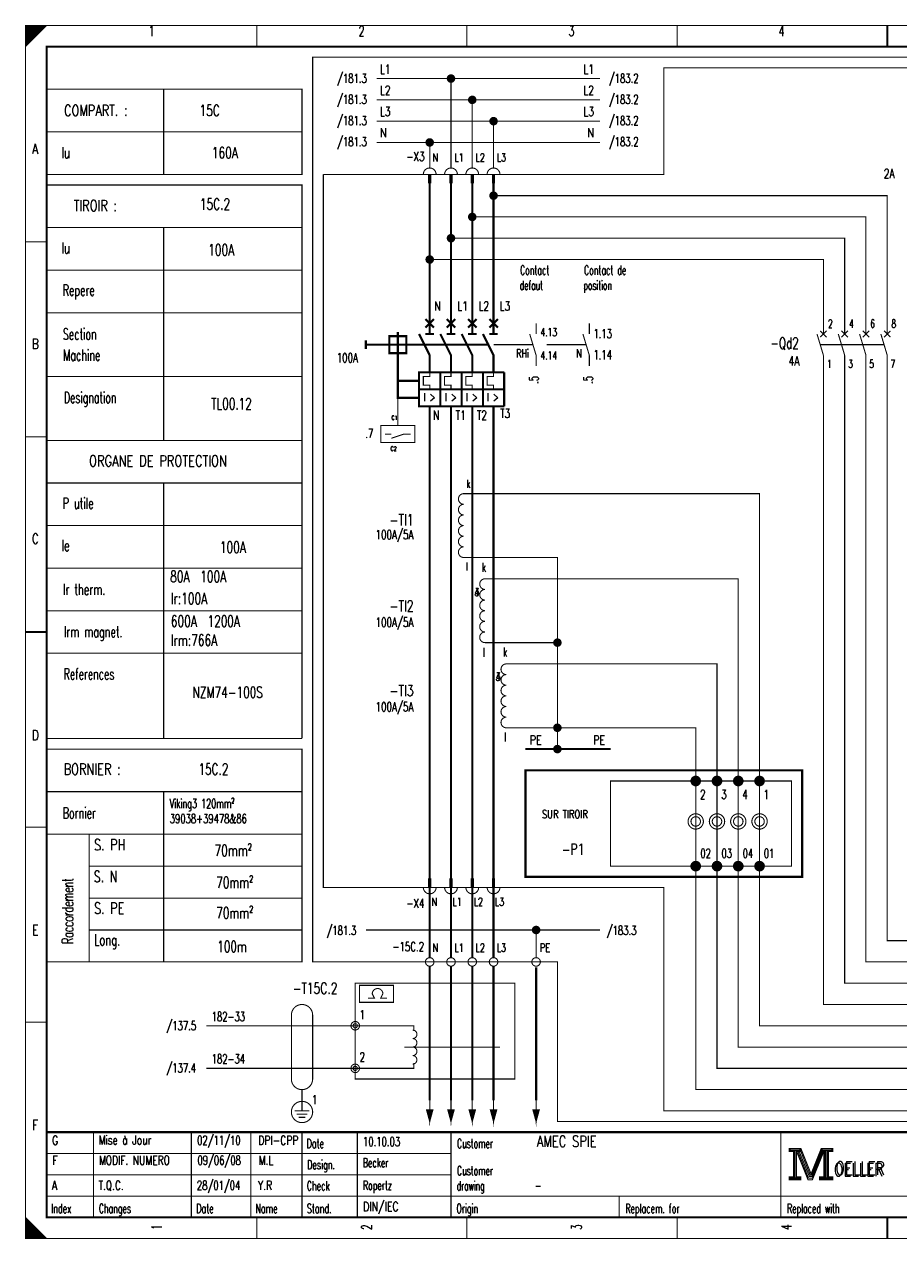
# Model space of a CAD drawing. Extents: x 0 to 409, y 0 to 285.
# Tile 1 of 2: x 0 to 205, y 0 to 285. Entities that reach past the tile are written whole.
import ezdxf
from ezdxf.enums import TextEntityAlignment as Align

# ---------------------------------------------------------------- set-up
doc = ezdxf.new("R2010")
doc.units = 0
doc.header["$MEASUREMENT"] = 0
doc.linetypes.add('GESTRICHELT', pattern=[3.75, 3, -0.75])
doc.linetypes.add('STRICH-PUNKT', pattern=[4.7, 3, -0.75, 0.2, -0.75])
doc.layers.get('0').update_dxf_attribs({"color": 9, "linetype": 'CONTINUOUS'})
doc.layers.add('0L', color=7, linetype='CONTINUOUS')
doc.layers.add('TEXTE', color=3, linetype='CONTINUOUS')
doc.styles.get("Standard").update_dxf_attribs({"font": 'simplex.shx', "bigfont": '@extfont2.shx'})

# ---------------------------------------------------------------- blocks, each defined once
blk = doc.blocks.new('BCIRCLE_FILLED')
at = {"color": 0, "linetype": 'Continuous', "const_width": 1, "flags": 128}
blk.add_lwpolyline([(0.5, 0, 1), (-0.5, 0, 1)], format="xyb", close=True, dxfattribs=at)

msp = doc.modelspace()

# ---------------------------------------------------------------- linework, layer by layer
at = {"color": 0, "flags": 128}
for points, const_width in [([(0, 142.5), (0, 285), (405, 285), (405, 0), (0, 0), (0, 142.5)], 0.25), ([(0, 285), (5, 285), (0, 280), (0, 285)], 0.25), ([(0.25, 285), (0.25, 280.25), (0.5, 280.5), (0.5, 285), (0.75, 285), (0.75, 280.75), (1, 281), (1, 285), (1.25, 285), (1.25, 281.25), (1.5, 281.5), (1.5, 285), (1.75, 285), (1.75, 281.75), (2, 282)], 0.25), ([(2, 282), (2, 285), (2.25, 285), (2.25, 282.25), (2.5, 282.5), (2.5, 285), (2.75, 285), (2.75, 282.75), (3, 283), (3, 285), (3.25, 285), (3.25, 283.25), (3.5, 283.5), (3.5, 285), (3.75, 285)], 0.25), ([(3.75, 285), (3.75, 283.75), (4, 284), (4, 285), (4.25, 285), (4.25, 284.25), (4.5, 284.5), (4.5, 285), (4.75, 285), (4.75, 284.75)], 0.25), ([(135, 272.5), (82.5, 272.5)], 0.25), ([(100, 251.5), (100, 272.5)], 0.25), ([(5, 270), (65, 270), (65, 250), (5, 250)], 0.25), ([(135, 267.5), (82.5, 267.5)], 0.25), ([(105, 251.5), (105, 267.5)], 0.25), ([(135, 262.5), (82.5, 262.5)], 0.25), ([(110, 251.5), (110, 262.5)], 0.25), ([(135, 257.5), (82.5, 257.5)], 0.25), ([(95, 251.5), (95, 257.5)], 0.25), ([(5, 247.5), (65, 247.5), (65, 117.5)], 0.25), ([(95, 216.5), (95, 248)], 0.5), ([(100, 216.5), (100, 248)], 0.5), ([(105, 216.5), (105, 248)], 0.5), ([(110, 216.5), (110, 248)], 0.5), ([(202.5, 212.5), (202.5, 245), (110, 245)], 0.25), ([(197.5, 212.5), (197.5, 240), (105, 240)], 0.25), ([(192.5, 212.5), (192.5, 235), (100, 235)], 0.25), ([(187.5, 212.5), (187.5, 230), (95, 230)], 0.25), ([(92.5, 212.5), (95, 207.5), (95, 203.5)], 0.5), ([(97.5, 212.5), (100, 207.5), (100, 203.5)], 0.5), ([(102.5, 212.5), (105, 207.5), (105, 203.5)], 0.5), ([(107.5, 212.5), (110, 207.5), (110, 203.5)], 0.5), ([(118.5, 212.5), (120, 207.5), (120, 205)], 0.25), ([(131, 212.5), (132.5, 207.5), (132.5, 205)], 0.25), ([(95, 207.5), (95, 202.5), (93.5, 202.5), (93.5, 200.5), (95, 200.5), (95, 199.5)], 0.25), ([(100, 207.5), (100, 202.5), (98.5, 202.5), (98.5, 200.5), (100, 200.5), (100, 199.5)], 0.25), ([(105, 207.5), (105, 202.5), (103.5, 202.5), (103.5, 200.5), (105, 200.5), (105, 199.5)], 0.25), ([(110, 207.5), (110, 202.5), (108.5, 202.5), (108.5, 200.5), (110, 200.5), (110, 199.5)], 0.25), ([(335.5, 55), (187.5, 55), (187.5, 207.5)], 0.25), ([(335.5, 60), (192.5, 60), (192.5, 207.5)], 0.25), ([(335.5, 65), (197.5, 65), (197.5, 207.5)], 0.25), ([(335.5, 70), (202.5, 70), (202.5, 207.5)], 0.25), ([(95, 84.5), (95, 195.5)], 0.5), ([(100, 84.5), (100, 195.5)], 0.5), ([(105, 84.5), (105, 195.5)], 0.5), ([(110, 84.5), (110, 195.5)], 0.5), ([(87.5, 191), (83.5, 191), (83.5, 187), (91.5, 187), (91.5, 191), (87.5, 191)], 0.25), ([(86, 188), (89, 189), (90.5, 189)], 0.25), ([(335.5, 50), (172.5, 50), (172.5, 175), (103, 175)], 0.25), ([(125, 140), (125, 160), (103, 160)], 0.25), ([(335.5, 45), (167.5, 45), (167.5, 155), (108, 155)], 0.25), ([(125, 120), (125, 140), (108, 140)], 0.25), ([(335.5, 40), (162.5, 40), (162.5, 135), (113, 135)], 0.25), ([(125, 115), (125, 120), (113, 120)], 0.25), ([(335.5, 35), (157.5, 35), (157.5, 120), (125, 120)], 0.25), ([(5, 115), (65, 115), (65, 105), (5, 105)], 0.25), ([(65, 97.5), (65, 65), (5, 65)], 0.25), ([(95, 66), (95, 81)], 0.5), ([(100, 66), (100, 81)], 0.5), ([(105, 66), (105, 81)], 0.5), ([(110, 66), (110, 81)], 0.5), ([(78.5, 57.5), (78.5, 59.5), (86.5, 59.5), (86.5, 55.5), (78.5, 55.5), (78.5, 57.5)], 0.25), ([(81.5, 57.5), (82, 56.5), (80.5, 56.5)], 0.25), ([(84, 57.5), (83.5, 56.5), (85, 56.5)], 0.25), ([(77.5, 50), (42.5, 50)], 0.25), ([(91.25, 48.75), (91.25, 50), (77.5, 50)], 0.25), ([(77.5, 40), (42.5, 40)], 0.25), ([(91.25, 41.25), (91.25, 40), (77.5, 40)], 0.25), ([(65, 30), (65, 35)], 0.25), ([(95, 27.5), (95.75, 30.25), (94.25, 30.25), (95, 27.5), (95.5, 30.25), (95.25, 30.25), (95, 27.5), (94.75, 30.25), (94.5, 30.25), (95, 27.5)], 0.25), ([(100, 27.5), (100.75, 30.25), (99.25, 30.25), (100, 27.5), (100.5, 30.25), (100.25, 30.25), (100, 27.5), (99.75, 30.25), (99.5, 30.25), (100, 27.5)], 0.25), ([(105, 27.5), (105.75, 30.25), (104.25, 30.25), (105, 27.5), (105.5, 30.25), (105.25, 30.25), (105, 27.5), (104.75, 30.25), (104.5, 30.25), (105, 27.5)], 0.25), ([(110, 27.5), (110.75, 30.25), (109.25, 30.25), (110, 27.5), (110.5, 30.25), (110.25, 30.25), (110, 27.5), (109.75, 30.25), (109.5, 30.25), (110, 27.5)], 0.25), ([(120, 27.5), (120.75, 30.25), (119.25, 30.25), (120, 27.5), (120.5, 30.25), (120.25, 30.25), (120, 27.5), (119.75, 30.25), (119.5, 30.25), (120, 27.5)], 0.25), ([(179.5, 21.2), (179.5, 20.5), (180.5, 20.5), (180.5, 14.5), (179.5, 14.5), (179.5, 13.8), (182.2, 13.8), (182.2, 14.5), (181.2, 14.5), (181.2, 20.5), (182.2, 20.5), (182.2, 21.2), (179.5, 21.2)], 0.25), ([(180.7, 20.7), (180.7, 14.3), (181, 14.3), (181, 20.7)], 0.25), ([(181.2, 20.5), (183.9, 13.8), (184.9, 13.8), (187.6, 20.5)], 0.25), ([(181.8, 20.5), (184.2, 14.6), (184.6, 14.6)], 0.25), ([(182.2, 21.2), (184.6, 15.2), (187, 21.2)], 0.25), ([(182.2, 20.5), (184.4, 14.9), (184.7, 14.9)], 0.25), ([(184.6, 14.2), (184.9, 14.2), (187.4, 20.5)], 0.25), ([(184.6, 14.6), (184.8, 14.6), (187.2, 20.5)], 0.25), ([(187.6, 20.5), (187.6, 14.5), (186.6, 14.5), (186.6, 13.8), (187.1, 13.8)], 0.25), ([(187, 21.2), (187, 20.5), (188, 20.5), (188, 14.5), (187, 14.5), (187, 13.8), (189.7, 13.8), (189.7, 14.5), (188.7, 14.5), (188.7, 20.5), (189.7, 20.5), (189.7, 21.2), (187, 21.2)], 0.25), ([(187.8, 20.7), (187.8, 14.3), (188.3, 14.3), (188.3, 20.7), (188.5, 20.7), (188.5, 14.3)], 0.25), ([(0, 5), (0, 0), (5, 0), (0, 5), (0.25, 4.75), (0.25, 0), (0.5, 0), (0.5, 4.5), (0.75, 4.25), (0.75, 0), (1, 0), (1, 4), (1.25, 3.75), (1.25, 0), (1.5, 0)], 0.25), ([(1.5, 0), (1.5, 3.5), (1.75, 3.25), (1.75, 0), (2, 0), (2, 3), (2.25, 2.75), (2.25, 0), (2.5, 0), (2.5, 2.5), (2.75, 2.25), (2.75, 0), (3, 0), (3, 2), (3.25, 1.75)], 0.25), ([(3.25, 1.75), (3.25, 0), (3.5, 0), (3.5, 1.5), (3.75, 1.25), (3.75, 0), (4, 0), (4, 1), (4.25, 0.75), (4.25, 0), (4.5, 0), (4.5, 0.5), (4.75, 0.25)], 0.25)]:
    msp.add_lwpolyline(points, dxfattribs=dict(at, const_width=const_width))
for points, const_width in [([(0, 285), (405, 285), (405, 0), (0, 0)], 0.25), ([(5, 280), (400, 280), (400, 5), (5, 5)], 0.5), ([(5, 280), (400, 280), (400, 5), (5, 5)], 0.25), ([(94.75, 250), (95.25, 250), (95.25, 248), (94.75, 248)], 0.25), ([(99.75, 250), (100.25, 250), (100.25, 248), (99.75, 248)], 0.25), ([(104.75, 250), (105.25, 250), (105.25, 248), (104.75, 248)], 0.25), ([(109.75, 250), (110.25, 250), (110.25, 248), (109.75, 248)], 0.25), ([(85.5, 208), (89.5, 208), (89.5, 212), (85.5, 212)], 0.5), ([(92.5, 195.5), (107.5, 195.5), (107.5, 203.5), (92.5, 203.5)], 0.5), ([(180, 87.5), (137.5, 87.5), (137.5, 107.5), (180, 107.5)], 0.25), ([(94.75, 82.5), (95.25, 82.5), (95.25, 84.5), (94.75, 84.5)], 0.25), ([(99.75, 82.5), (100.25, 82.5), (100.25, 84.5), (99.75, 84.5)], 0.25), ([(104.75, 82.5), (105.25, 82.5), (105.25, 84.5), (104.75, 84.5)], 0.25), ([(109.75, 82.5), (110.25, 82.5), (110.25, 84.5), (109.75, 84.5)], 0.25), ([(179.7, 21), (182, 21), (182, 20.7), (179.7, 20.7)], 0.25), ([(187.2, 21), (189.5, 21), (189.5, 20.7), (187.2, 20.7)], 0.25), ([(179.7, 14.3), (182, 14.3), (182, 14), (179.7, 14)], 0.25), ([(186.8, 14.3), (189.5, 14.3), (189.5, 14), (186.8, 14)], 0.25)]:
    msp.add_lwpolyline(points, close=True, dxfattribs=dict(at, const_width=const_width))
at = {"color": 0}
for points, const_width in [([(54.375, 285), (54.375, 280)], 0.25), ([(103.75, 285), (103.75, 280)], 0.25), ([(153.125, 285), (153.125, 280)], 0.25), ([(202.5, 280), (202.5, 285)], 0.5), ([(202.5, 285), (202.5, 280)], 0.25), ([(32.5, 270), (32.5, 250)], 0.25), ([(5, 260), (65, 260)], 0.25), ([(95, 250), (95, 248)], 0.25), ([(100, 250), (100, 248)], 0.25), ([(105, 250), (105, 248)], 0.25), ([(110, 250), (110, 248)], 0.25), ([(5, 237.5), (65, 237.5)], 0.25), ([(32.5, 237.5), (32.5, 187.5)], 0.25), ([(0, 234.167), (5, 234.167)], 0.25), ([(5, 227.5), (65, 227.5)], 0.25), ([(5, 217.5), (65, 217.5)], 0.25), ([(94, 216), (96, 214)], 0.5), ([(96, 216), (94, 214)], 0.5), ([(95, 216.5), (95, 212.5)], 0.5), ([(101, 216), (99, 214)], 0.5), ([(99, 216), (101, 214)], 0.5), ([(100, 216.5), (100, 212.5)], 0.5), ([(106, 216), (104, 214)], 0.5), ([(104, 216), (106, 214)], 0.5), ([(105, 216.5), (105, 212.5)], 0.5), ([(111, 216), (109, 214)], 0.5), ([(109, 216), (111, 214)], 0.5), ([(110, 216.5), (110, 212.5)], 0.5), ([(120, 215), (120, 212.5)], 0.25), ([(132.5, 215), (132.5, 212.5)], 0.25), ([(87.5, 213), (87.5, 208)], 0.5), ([(94, 212.5), (96, 212.5)], 0.5), ([(99, 212.5), (101, 212.5)], 0.5), ([(104, 212.5), (106, 212.5)], 0.5), ([(109, 212.5), (111, 212.5)], 0.5), ([(186, 212.5), (187.5, 207.5)], 0.25), ([(186.75, 213.25), (188.25, 211.75)], 0.3), ([(188, 213), (186.75, 211.75)], 0.3), ([(188.25, 213.25), (187.25, 212.25)], 0.3), ([(191, 212.5), (192.5, 207.5)], 0.25), ([(191.75, 213.25), (193.25, 211.75)], 0.3), ([(193.25, 213.25), (191.75, 211.75)], 0.3), ([(196, 212.5), (197.5, 207.5)], 0.25), ([(198.25, 213.25), (196.75, 211.75)], 0.3), ([(196.75, 213.25), (198.25, 211.75)], 0.3), ([(201, 212.5), (202.5, 207.5)], 0.25), ([(203.25, 213.25), (201.75, 211.75)], 0.3), ([(201.75, 213.25), (203.25, 211.75)], 0.3), ([(80, 211), (80, 209)], 0.5), ([(85.5, 210), (89.5, 210)], 0.5), ([(97.5, 203.5), (97.5, 195.5)], 0.5), ([(102.5, 203.5), (102.5, 195.5)], 0.5), ([(107.5, 203.5), (107.5, 195.5)], 0.5), ([(107.5, 203.5), (112.5, 203.5)], 0.5), ([(112.5, 203.5), (112.5, 195.5)], 0.5), ([(5, 202.5), (65, 202.5)], 0.25), ([(92.5, 199.5), (107.5, 199.5)], 0.5), ([(107.5, 199.5), (112.5, 199.5)], 0.5), ([(112.5, 195.5), (107.5, 195.5)], 0.5), ([(0, 188.334), (5, 188.334)], 0.25), ([(84.5, 189), (86, 189)], 0.25), ([(5, 187.5), (65, 187.5)], 0.25), ([(5, 177.5), (65, 177.5)], 0.25), ([(32.5, 177.5), (32.5, 117.5)], 0.25), ([(5, 167.5), (65, 167.5)], 0.25), ([(5, 157.5), (65, 157.5)], 0.25), ([(5, 147.5), (65, 147.5)], 0.25), ([(5, 142.5), (0, 142.5)], 0.5), ([(0, 142.5), (5, 142.5)], 0.25), ([(5, 137.5), (65, 137.5)], 0.25), ([(5, 117.5), (65, 117.5)], 0.25), ([(157.5, 100), (157.5, 107.5)], 0.25), ([(162.5, 100), (162.5, 107.5)], 0.25), ([(167.5, 100), (167.5, 107.5)], 0.25), ([(172.5, 100), (172.5, 107.5)], 0.25), ([(32.5, 105), (32.5, 65)], 0.25), ([(65, 105), (65, 97.5)], 0.25), ([(0, 96.667), (5, 96.667)], 0.25), ([(5, 95), (65, 95)], 0.25), ([(15, 95), (15, 65)], 0.25), ([(157.5, 96), (157.5, 87.5)], 0.25), ([(162.5, 96), (162.5, 87.5)], 0.25), ([(167.5, 96), (167.5, 87.5)], 0.25), ([(172.5, 96), (172.5, 87.5)], 0.25), ([(15, 87.5), (65, 87.5)], 0.25), ([(95, 84.5), (95, 82.5)], 0.25), ([(100, 84.5), (100, 82.5)], 0.25), ([(105, 84.5), (105, 82.5)], 0.25), ([(110, 84.5), (110, 82.5)], 0.25), ([(15, 80), (65, 80)], 0.25), ([(15, 72.5), (65, 72.5)], 0.25), ([(0, 50.834), (5, 50.834)], 0.25), ([(89, 45), (111.5, 45)], 0.25), ([(65, 31.5), (65, 30)], 0.25), ([(95, 32.5), (95, 27.5)], 0.25), ([(100, 32.5), (100, 27.5)], 0.25), ([(105, 32.5), (105, 27.5)], 0.25), ([(110, 32.5), (110, 27.5)], 0.25), ([(120, 32.5), (120, 27.5)], 0.25), ([(63.25, 30), (66.75, 30)], 0.25), ([(63.75, 29.25), (66.25, 29.25)], 0.25), ([(64.25, 28.5), (65.75, 28.5)], 0.25), ([(400, 25), (5, 25)], 0.5), ([(16, 5), (16, 25)], 0.25), ([(39, 5), (39, 25)], 0.25), ([(53, 5), (53, 25)], 0.25), ([(65, 25), (65, 5)], 0.25), ([(78, 25), (78, 5)], 0.25), ([(100, 25), (100, 5)], 0.25), ([(177.5, 25), (177.5, 5)], 0.25), ([(5, 20), (100, 20)], 0.25), ([(181.5, 20.5), (184, 14.2)], 0.25), ([(184.7, 14.9), (187, 20.6)], 0.25), ([(5, 15), (100, 15)], 0.25), ([(184, 14.2), (184.6, 14.2)], 0.25), ([(5, 10), (220, 10)], 0.25), ([(139.5, 10), (139.5, 5)], 0.25), ([(54.375, 0), (54.375, 5)], 0.25), ([(103.75, 0), (103.75, 5)], 0.25), ([(153.125, 0), (153.125, 5)], 0.25), ([(202.5, 5), (202.5, 0)], 0.5), ([(202.5, 0), (202.5, 5)], 0.25), ([(4.75, 0), (4.75, 0.25)], 0.25)]:
    msp.add_lwpolyline(points, dxfattribs=dict(at, const_width=const_width))
at = {"color": 0, "linetype": 'GESTRICHELT', "flags": 128}
for points, const_width in [([(67.5, 277.5), (350, 277.5), (350, 27.5), (125, 27.5), (125, 65), (67.5, 65), (67.5, 277.5)], 0.25), ([(70, 250), (150, 250), (150, 275), (337.5, 275), (337.5, 225)], 0.25), ([(337.5, 192.5), (337.5, 30), (150, 30), (150, 82.5), (70, 82.5), (70, 250)], 0.25), ([(87.5, 208), (87.5, 197.5), (92.5, 197.5)], 0.5), ([(95, 32.5), (95, 64)], 0.5), ([(100, 32.5), (100, 64)], 0.5), ([(105, 32.5), (105, 64)], 0.5), ([(110, 32.5), (110, 64)], 0.5)]:
    msp.add_lwpolyline(points, dxfattribs=dict(at, const_width=const_width))
at = {"color": 0, "const_width": 0.25, "flags": 128}
for points in [[(96.5, 250, 1), (93.5, 250, 1)], [(101.5, 250, 1), (98.5, 250, 1)], [(106.5, 250, 1), (103.5, 250, 1)], [(111.5, 250, 1), (108.5, 250, 1)], [(103, 175, 1), (103, 172.5, 1)], [(103, 172.5, 1), (103, 170, 1)], [(103, 170, 1), (103, 167.5, 1)], [(103, 167.5, 1), (103, 165, 1)], [(103, 165, 1), (103, 162.5, 1)], [(103, 162.5, 1), (103, 160, 1)], [(108, 155, 1), (108, 152.5, 1)], [(108, 152.5, 1), (108, 150, 1)], [(108, 150, 1), (108, 147.5, 1)], [(108, 147.5, 1), (108, 145, 1)], [(108, 145, 1), (108, 142.5, 1)], [(108, 142.5, 1), (108, 140, 1)], [(113, 135, 1), (113, 132.5, 1)], [(113, 132.5, 1), (113, 130, 1)], [(113, 130, 1), (113, 127.5, 1)], [(113, 127.5, 1), (113, 125, 1)], [(113, 125, 1), (113, 122.5, 1)], [(113, 122.5, 1), (113, 120, 1)], [(93.5, 82.5, 1), (96.5, 82.5, 1)], [(98.5, 82.5, 1), (101.5, 82.5, 1)], [(103.5, 82.5, 1), (106.5, 82.5, 1)], [(108.5, 82.5, 1), (111.5, 82.5, 1)], [(84, 57.5, 1), (81.5, 57.5, 1)], [(91, 47, 1), (91, 49, 1)], [(91, 45, 1), (91, 47, 1)], [(91, 43, 1), (91, 45, 1)], [(91, 41, 1), (91, 43, 1)]]:
    msp.add_lwpolyline(points, format="xyb", dxfattribs=at)
at = {"color": 0, "linetype": 'GESTRICHELT'}
for points, const_width in [([(80, 210), (85.5, 210)], 0.5), ([(89.5, 210), (104, 210)], 0.5), ([(103.5, 210), (109, 210)], 0.5), ([(110, 210), (119.2, 210)], 0.25), ([(122.5, 210), (131.7, 210)], 0.25), ([(186.75, 210), (201.75, 210)], 0.25), ([(87.5, 201.5), (92.5, 201.5)], 0.5), ([(87.5, 200), (87.5, 191)], 0.25), ([(62.5, 52.5), (62.5, 37.5)], 0.25), ([(67.5, 52.5), (67.5, 37.5)], 0.25)]:
    msp.add_lwpolyline(points, dxfattribs=dict(at, const_width=const_width))
at = {"color": 0, "linetype": 'STRICH-PUNKT', "flags": 128}
for points, const_width in [([(137.5, 115), (117.5, 115)], 0.5), ([(135, 72.5), (80, 72.5)], 0.25), ([(120, 66), (120, 72.5)], 0.25)]:
    msp.add_lwpolyline(points, dxfattribs=dict(at, const_width=const_width))
at = {"color": 0, "linetype": 'STRICH-PUNKT', "const_width": 0.5, "flags": 128}
msp.add_lwpolyline([(117.5, 110), (182.5, 110), (182.5, 85), (117.5, 85)], close=True, dxfattribs=at)
at = {"color": 0, "flags": 128}
for points, const_width in [([(158.5, 107.5, 1), (156.5, 107.5, 1)], 0.5), ([(163.5, 107.5, 1), (161.5, 107.5, 1)], 0.5), ([(168.5, 107.5, 1), (166.5, 107.5, 1)], 0.5), ([(173.5, 107.5, 1), (171.5, 107.5, 1)], 0.5), ([(158, 107.5, 1), (157, 107.5, 1)], 0.5), ([(157.75, 107.5, 1), (157.25, 107.5, 1)], 0.5), ([(163, 107.5, 1), (162, 107.5, 1)], 0.5), ([(162.75, 107.5, 1), (162.25, 107.5, 1)], 0.5), ([(168, 107.5, 1), (167, 107.5, 1)], 0.5), ([(167.75, 107.5, 1), (167.25, 107.5, 1)], 0.5), ([(173, 107.5, 1), (172, 107.5, 1)], 0.5), ([(172.75, 107.5, 1), (172.25, 107.5, 1)], 0.5), ([(159.3, 98, 1), (155.7, 98, 1)], 0.25), ([(164.3, 98, 1), (160.7, 98, 1)], 0.25), ([(169.3, 98, 1), (165.7, 98, 1)], 0.25), ([(174.3, 98, 1), (170.7, 98, 1)], 0.25), ([(158.612, 98, 1), (156.388, 98, 1)], 0.25), ([(163.612, 98, 1), (161.388, 98, 1)], 0.25), ([(168.612, 98, 1), (166.388, 98, 1)], 0.25), ([(173.612, 98, 1), (171.388, 98, 1)], 0.25), ([(158.5, 87.5, 1), (156.5, 87.5, 1)], 0.5), ([(163.5, 87.5, 1), (161.5, 87.5, 1)], 0.5), ([(168.5, 87.5, 1), (166.5, 87.5, 1)], 0.5), ([(173.5, 87.5, 1), (171.5, 87.5, 1)], 0.5), ([(158, 87.5, 1), (157, 87.5, 1)], 0.5), ([(157.75, 87.5, 1), (157.25, 87.5, 1)], 0.5), ([(163, 87.5, 1), (162, 87.5, 1)], 0.5), ([(162.75, 87.5, 1), (162.25, 87.5, 1)], 0.5), ([(168, 87.5, 1), (167, 87.5, 1)], 0.5), ([(167.75, 87.5, 1), (167.25, 87.5, 1)], 0.5), ([(173, 87.5, 1), (172, 87.5, 1)], 0.5), ([(172.75, 87.5, 1), (172.25, 87.5, 1)], 0.5), ([(96, 65, 1), (94, 65, 1)], 0.25), ([(101, 65, 1), (99, 65, 1)], 0.25), ([(106, 65, 1), (104, 65, 1)], 0.25), ([(111, 65, 1), (109, 65, 1)], 0.25), ([(121, 65, 1), (119, 65, 1)], 0.25), ([(78.5, 50, 1), (76.5, 50, 1)], 0.25), ([(78, 50, 1), (77, 50, 1)], 0.25), ([(78.5, 40, 1), (76.5, 40, 1)], 0.25), ([(78, 40, 1), (77, 40, 1)], 0.25), ([(67.5, 29.75, 1), (62.5, 29.75, 1)], 0.25)]:
    msp.add_lwpolyline(points, format="xyb", close=True, dxfattribs=dict(at, const_width=const_width))
at = {"color": 0, "linetype": 'STRICH-PUNKT', "const_width": 0.5}
msp.add_lwpolyline([(120, 63.75), (120, 32.5)], dxfattribs=at)
at = {"color": 0, "linetype": 'GESTRICHELT', "const_width": 0.25, "flags": 128}
msp.add_lwpolyline([(77.5, 60), (115, 60), (115, 37.5), (77.5, 37.5)], close=True, dxfattribs=at)
for points in [[(67.5, 52.5, 1), (62.5, 52.5, 1)], [(62.5, 37.5, 1), (67.5, 37.5, 1)]]:
    msp.add_lwpolyline(points, format="xyb", dxfattribs=at)
at = {"layer": '0L', "color": 0}
for points in [[(94.75, 82.45), (95.25, 82.45), (94.75, 81.05), (95.25, 81.05)], [(99.75, 82.45), (100.25, 82.45), (99.75, 81.05), (100.25, 81.05)], [(104.75, 82.45), (105.25, 82.45), (104.75, 81.05), (105.25, 81.05)], [(109.75, 82.45), (110.25, 82.45), (109.75, 81.05), (110.25, 81.05)]]:
    msp.add_solid(points, dxfattribs=at)

# ---------------------------------------------------------------- block references
at = {"color": 0}
for p in [(100, 272.5), (105, 267.5), (110, 262.5), (95, 257.5), (110, 245), (105, 240), (100, 235), (95, 230), (125, 140), (125, 120), (125, 120), (125, 115), (120, 72.5)]:
    msp.add_blockref('BCIRCLE_FILLED', p, dxfattribs=at)

# ---------------------------------------------------------------- texts
for s, height, width, p in [('1', 2.38125, 0.672, (29.654421, 284.858032)), ('2', 2.38125, 0.672, (78.988169, 284.858032)), ('3', 2.38125, 0.672, (128.321918, 284.858032)), ('4', 2.38125, 0.672, (177.655666, 284.858032)), ('A', 2.38125, 0.76, (2.325654, 257.174346)), ('B', 2.38125, 0.76, (2.325654, 211.389788)), ('I >', 1.905, 0.717333, (94.959527, 198.612702)), ('I >', 1.905, 0.717333, (99.928394, 198.612702)), ('I >', 1.905, 0.717333, (104.89726, 198.612702)), ('I >', 1.905, 0.717333, (109.866127, 198.612702)), ('C', 2.38125, 0.76, (2.325654, 165.60523)), ('l', 2.143125, 0.6, (107.736613, 138.77335)), ('D', 2.38125, 0.76, (2.325654, 119.465753)), ('l', 2.143125, 0.6, (112.705479, 118.897883)), ('-P1', 2.619375, 0.709333, (128.676837, 92.775841)), ('E', 2.38125, 0.76, (2.325654, 73.681196)), ('F', 2.38125, 0.76, (2.325654, 27.896638))]:
    msp.add_text(s, height=height, dxfattribs=dict(at, width=width)).set_placement(p, align=Align.TOP_CENTER)
for s, height, width, p in [('L1', 2.143125, 0.716, (83.346575, 275.772105)), ('/183.2', 2.143125, 0.68, (137.088418, 273.64259)), ('L2', 2.143125, 0.716, (83.346575, 270.803238)), ('/183.2', 2.143125, 0.68, (137.088418, 268.673724)), ('COMPART. :', 2.619375, 0.7408, (9.11703, 266.331258)), ('15C', 2.619375, 0.701333, (40.892933, 266.331258)), ('L3', 2.143125, 0.716, (83.346575, 265.834371)), ('/183.2', 2.143125, 0.68, (137.088418, 263.704857)), ('N', 2.143125, 0.76, (83.321731, 260.865504)), ('/183.2', 2.143125, 0.68, (137.088418, 258.73599)), ('Iu', 2.619375, 0.68, (8.471077, 256.393524)), ('160A', 2.619375, 0.694, (43.806818, 256.393524)), ('TIROIR :', 2.619375, 0.744, (11.35302, 243.971357)), ('15C.2', 2.619375, 0.6944, (41.004732, 244.326276)), ('Iu', 2.619375, 0.68, (8.471077, 234.033624)), ('100A', 2.619375, 0.694, (42.953967, 233.570558)), ('Contact', 2.143125, 0.622857, (116.222727, 228.56787)), ('Contact de', 2.143125, 0.6256, (131.253549, 228.56787)), ('Repere', 2.619375, 0.626667, (8.781631, 224.09589)), ('defaut', 2.143125, 0.6, (116.148194, 225.01868)), ('position', 2.143125, 0.6, (131.129328, 225.01868)), ('Section', 2.619375, 0.622857, (8.806476, 213.803238)), ('4.13', 1.905, 0.678, (121.042528, 213.874222)), ('1.13', 2.143125, 0.678, (133.464695, 213.66127)), ('Machine', 2.619375, 0.622857, (8.868587, 208.834371)), ('1.14', 2.143125, 0.678, (133.464695, 208.692403)), ('1', 1.905, 0.672, (188.352927, 206.420922)), ('3', 1.905, 0.672, (193.321793, 206.420922)), ('5', 1.905, 0.672, (198.29066, 206.420922)), ('7', 1.905, 0.672, (203.259527, 206.420922)), ('Designation', 2.619375, 0.614545, (9.054919, 198.896638)), ('TL00.12', 2.619375, 0.694, (43.648856, 197.419644)), ('N', 2.143125, 0.76, (95.743898, 194.495641)), ('T1', 2.143125, 0.716, (101.10495, 194.495641)), ('T2', 2.143125, 0.716, (106.073817, 194.495641)), ('C2', 0.9525, 0.716, (85.78132, 186.048568)), ('ORGANE DE PROTECTION', 2.619375, 0.7536, (14.96787, 183.990037)), ('P utile', 2.619375, 0.636571, (8.744365, 174.052304)), ('Ie', 2.619375, 0.68, (8.471077, 164.11457)), ('100A', 2.619375, 0.694, (45.684617, 163.721384)), ('l', 1.905, 0.6, (103.502428, 158.861768)), ('80A  100A', 2.619375, 0.694, (34.053453, 156.849367)), ('Ir therm.', 2.619375, 0.639111, (8.843742, 153.821918)), ('Ir:100A', 2.619375, 0.694, (34.207895, 151.677828)), ('600A  1200A', 2.619375, 0.694, (34.207895, 146.351914)), ('Irm magnet.', 2.619375, 0.632, (9.067341, 143.884184)), ('Irm:766A', 2.619375, 0.694, (34.207895, 141.87506)), ('References', 2.619375, 0.616, (9.00523, 133.946451)), ('NZM74-100S', 2.619375, 0.694, (39.303204, 129.648791)), ('PE', 2.143125, 0.76, (118.508406, 118.188045)), ('PE', 2.143125, 0.76, (133.415006, 118.188045)), ('BORNIER :', 2.619375, 0.745778, (9.00523, 111.58655)), ('15C.2', 2.619375, 0.6944, (40.649813, 111.58655)), ('Viking3 120mm²', 2.143125, 0.645714, (33.874408, 103.281445)), ('2', 2.143125, 0.672, (158.539726, 105.410959)), ('3', 2.143125, 0.672, (163.508593, 105.410959)), ('4', 2.143125, 0.672, (168.47746, 105.410959)), ('1', 2.143125, 0.672, (173.446326, 105.410959)), ('Bornier', 2.619375, 0.622857, (8.781631, 101.293898)), ('SUR TIROIR', 1.905, 0.7536, (121.377927, 100.655044)), ('39038+39478&86', 2.143125, 0.675429, (33.924097, 99.732254)), ('S. PH', 2.619375, 0.7344, (16.147976, 93.840598)), ('70mm²', 2.619375, 0.694, (44.461393, 92.487932)), ('02', 2.143125, 0.672, (158.589415, 91.569116)), ('03', 2.143125, 0.672, (163.558281, 91.569116)), ('04', 2.143125, 0.672, (168.527148, 91.569116)), ('01', 2.143125, 0.672, (173.496015, 91.569116)), ('S. N', 2.619375, 0.728, (16.061021, 86.387298)), ('70mm²', 2.619375, 0.694, (44.81066, 84.981969)), ('N', 1.905, 0.76, (95.376557, 80.069738)), ('L1', 1.905, 0.716, (100.38269, 80.069738)), ('L2', 1.905, 0.716, (105.351557, 80.069738)), ('L3', 1.905, 0.716, (110.320423, 80.069738)), ('S. PE', 2.619375, 0.7344, (16.147976, 78.933998)), ('70mm²', 2.619375, 0.694, (44.81066, 77.825122)), ('Long.', 2.619375, 0.6512, (16.147976, 71.480697)), ('100m', 2.619375, 0.694, (45.046046, 69.921873)), ('182-33', 2.143125, 0.676, (43.781974, 53.237858)), ('182-34', 2.143125, 0.676, (43.781974, 43.300125)), ('1', 2.143125, 0.672, (67.325529, 33.71731)), ('Date', 2.143125, 0.64, (66.054919, 23.424658)), ('Customer', 2.143125, 0.62, (101.403082, 23.424658)), ('Design.', 2.143125, 0.636571, (66.191563, 18.455791)), ('OELLER', 3.095625, 0.76, (189.964259, 17.745953)), ('OELLER', 3.095625, 0.76, (189.964259, 17.745953)), ('OELLER', 3.095625, 0.76, (190.319178, 18.100872)), ('Customer', 2.143125, 0.62, (101.403082, 17.036115)), ('Check', 2.143125, 0.632, (66.11703, 13.486924)), ('drawing', 2.143125, 0.6, (101.328549, 13.486924)), ('Index', 2.143125, 0.632, (6.086021, 8.163138)), ('Changes', 2.143125, 0.622857, (17.262422, 8.163138)), ('Date', 2.143125, 0.64, (40.145828, 8.163138)), ('Name', 2.143125, 0.64, (54.03736, 8.163138)), ('Stand.', 2.143125, 0.642667, (66.11703, 8.163138)), ('Origin', 2.143125, 0.626667, (101.266438, 8.163138)), ('Replacem. for', 2.143125, 0.627077, (140.973007, 8.163138)), ('Replaced with', 2.143125, 0.619692, (178.949346, 8.163138))]:
    msp.add_text(s, height=height, dxfattribs=dict(at, width=width)).set_placement(p, align=Align.TOP_LEFT)
for s, height, width, p in [('L1', 2.143125, 0.716, (133.57472, 275.772105)), ('/181.3', 2.143125, 0.68, (80.230386, 273.64259)), ('/181.3', 2.143125, 0.68, (80.230386, 268.673724)), ('L2', 2.143125, 0.716, (133.57472, 270.803238)), ('L3', 2.143125, 0.716, (133.57472, 265.834371)), ('/181.3', 2.143125, 0.68, (80.230386, 263.704857)), ('N', 2.143125, 0.76, (133.592466, 260.865504)), ('/181.3', 2.143125, 0.68, (80.230386, 258.73599)), ('2A', 2.143125, 0.716, (204.194738, 251.28269)), ('-Qd2', 2.619375, 0.682, (181.710616, 211.673724)), ('RHi', 1.905, 0.706667, (118.277709, 208.905355)), ('N', 1.905, 0.76, (130.761986, 208.905355)), ('100A', 2.143125, 0.694, (78.127491, 207.982565)), ('4A', 2.143125, 0.716, (181.834838, 207.272727)), ('.7', 2.143125, 0.684, (81.774284, 190.236613)), ('.7', 2.143125, 0.684, (81.774284, 190.236613)), ('-TI1', 2.619375, 0.722, (91.24175, 170.148194)), ('100A/5A', 2.143125, 0.700571, (91.161893, 166.457036)), ('4', 1.905, 0.672, (106.636364, 152.828144)), ('3', 1.905, 0.672, (106.636364, 152.828144)), ('-TI2', 2.619375, 0.722, (91.24175, 149.917808)), ('100A/5A', 2.143125, 0.700571, (91.161893, 145.871731)), ('4', 1.905, 0.672, (111.60523, 132.952677)), ('3', 1.905, 0.672, (111.60523, 132.952677)), ('-TI3', 2.619375, 0.722, (91.24175, 130.042341)), ('100A/5A', 2.143125, 0.700571, (91.161893, 125.996264)), ('-X4', 2.143125, 0.709333, (93.788294, 79.856787)), ('/181.3', 2.143125, 0.68, (77.745953, 73.468244)), ('/183.3', 2.143125, 0.68, (143.590165, 73.468244)), ('-T15C.2', 2.619375, 0.704, (73.32721, 60.123288)), ('/137.5', 2.143125, 0.68, (40.124533, 51.108344)), ('/137.4', 2.143125, 0.68, (40.124533, 41.17061))]:
    msp.add_text(s, height=height, dxfattribs=dict(at, width=width)).set_placement(p, align=Align.TOP_RIGHT)
for s, width, p in [('-X3', 0.709333, (93.788294, 252.489415)), ('-15C.2', 0.694667, (93.690691, 66.86675))]:
    msp.add_text(s, height=2.143125, dxfattribs=dict(at, width=width)).set_placement(p, align=Align.BOTTOM_RIGHT)
for s, height, width, p in [('N', 1.905, 0.76, (95.651619, 252.446824)), ('L1', 1.905, 0.716, (100.82279, 252.446824)), ('L2', 1.905, 0.716, (105.791656, 252.446824)), ('L3', 1.905, 0.716, (110.760523, 252.446824)), ('N', 2.143125, 0.76, (96.073973, 217.352428)), ('L1', 2.143125, 0.716, (101.532628, 217.352428)), ('L2', 2.143125, 0.716, (106.501494, 217.352428)), ('L3', 2.143125, 0.716, (111.470361, 217.352428)), ('2', 1.905, 0.672, (188.572976, 213.405729)), ('4', 1.905, 0.672, (193.541843, 213.405729)), ('6', 1.905, 0.672, (198.51071, 213.405729)), ('8', 1.905, 0.672, (203.479577, 213.405729)), ('4.14', 1.905, 0.678, (121.042528, 205.952428)), ('T3', 2.143125, 0.716, (111.537796, 192.153176)), ('C1', 0.9525, 0.716, (86.00137, 192.067995)), ('k', 1.905, 0.6, (103.679888, 175.784309)), ('N', 1.905, 0.76, (95.651619, 66.824159)), ('L1', 1.905, 0.716, (100.82279, 66.824159)), ('L2', 1.905, 0.716, (105.791656, 66.824159)), ('L3', 1.905, 0.716, (110.760523, 66.824159)), ('PE', 1.905, 0.76, (120.833126, 66.824159)), ('1', 2.143125, 0.672, (78.54807, 50.895392)), ('2', 2.143125, 0.672, (78.54807, 40.957659)), ('10.10.03', 2.143125, 0.678, (79.33599, 21.082192)), ('AMEC SPIE', 2.619375, 0.752889, (120.157005, 20.769863)), ('F', 2.143125, 0.76, (6.344183, 16.697962)), ('MODIF. NUMERO', 2.143125, 0.728, (17.295211, 16.697962)), ('09/06/08', 2.143125, 0.678, (40.42706, 16.697962)), ('M.L', 2.143125, 0.738667, (54.797733, 16.697962)), ('Becker', 2.143125, 0.626667, (79.273879, 16.113325)), ('A', 2.143125, 0.76, (6.212017, 10.789539)), ('T.Q.C.', 2.143125, 0.728, (17.163045, 10.789539)), ('28/01/04', 2.143125, 0.678, (40.294894, 10.789539)), ('Y.R', 2.143125, 0.738667, (54.665567, 10.789539)), ('Ropertz', 2.143125, 0.622857, (79.323568, 10.789539)), ('-', 2.143125, 0.696, (119.651245, 10.789539)), ('DIN/IEC', 2.143125, 0.750857, (79.348412, 5.820672))]:
    msp.add_text(s, height=height, dxfattribs=dict(at, width=width)).set_placement(p, align=Align.BOTTOM_LEFT)
at = {"color": 0, "width": 0.684}
for p in [(118.384184, 202.65878), (118.384184, 202.65878), (131.16127, 202.65878), (131.16127, 202.65878)]:
    msp.add_text('.5', height=2.143125, rotation=90, dxfattribs=at).set_placement(p, align=Align.TOP_RIGHT)
at = {"color": 0, "width": 0.6}
for p in [(107.736613, 155.951432), (112.705479, 136.075965)]:
    msp.add_text('k', height=2.143125, dxfattribs=at).set_placement(p, align=Align.BOTTOM_CENTER)
at = {"color": 0, "width": 0.613333}
msp.add_text('Raccordement', height=2.619375, rotation=90, dxfattribs=at).set_placement((12.043337, 69.239348), align=Align.BOTTOM_LEFT)
at = {"color": 0, "width": 0.672}
for s, p in [('1', (29.654421, 2.697385)), ('2', (78.988169, 2.697385)), ('3', (128.321918, 2.697385)), ('4', (177.655666, 2.697385))]:
    msp.add_text(s, height=2.38125, rotation=90, dxfattribs=at).set_placement(p, align=Align.TOP_CENTER)
at = {"layer": 'TEXTE'}
for s, width, p in [('G', 0.76, (6.268021, 21.374191)), ('02/11/10', 0.678, (40.350898, 21.374191)), ('DPI-CPP', 0.738667, (54.721571, 21.374191))]:
    msp.add_text(s, height=2.143125, dxfattribs=dict(at, width=width)).set_placement(p, align=Align.BOTTOM_LEFT)
at = {"layer": 'TEXTE', "width": 0.728}
msp.add_text('Mise à Jour', height=2.143125, dxfattribs=at).set_placement((17.219049, 22.088566))

doc.saveas('drawing.dxf')
